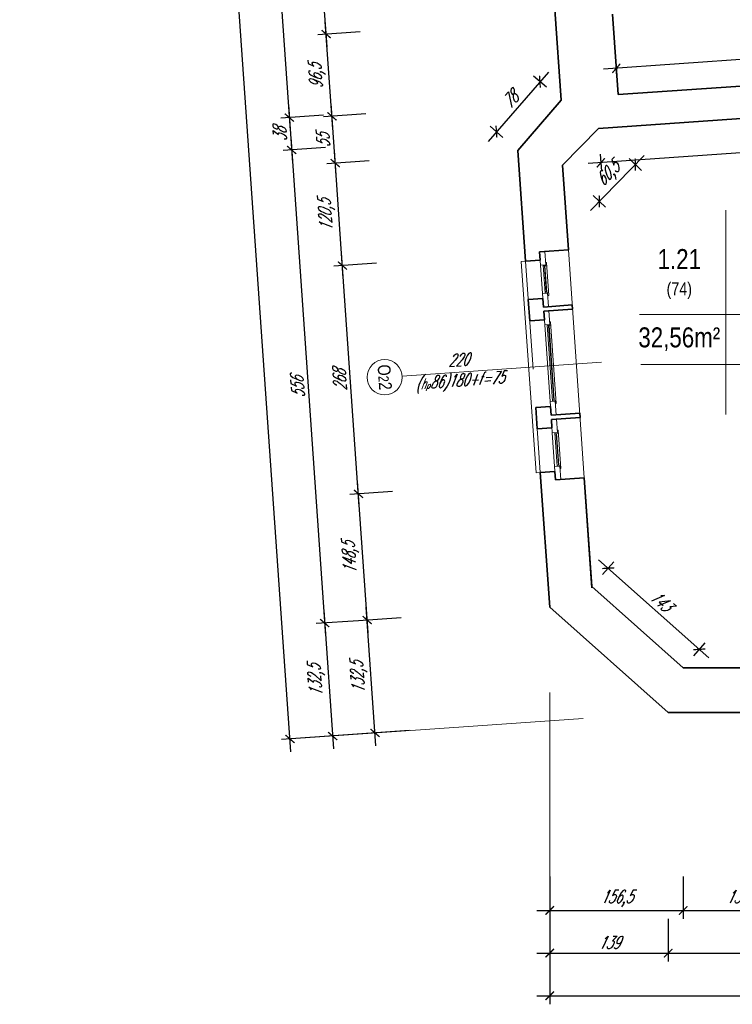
# Model space of a CAD drawing. Header units: millimetres. Extents: x 402 to 79005, y -7782 to 89952.
# Tile 139 of 256: x 21486 to 22321, y 28094 to 29248. Entities that reach past the tile are written whole.
import ezdxf

# ---------------------------------------------------------------- set-up
doc = ezdxf.new("R2010")
doc.units = ezdxf.units.MM
doc.header["$LTSCALE"] = 10
doc.linetypes.add('DASHED', pattern=[19.05, 12.7, -6.35])
doc.layers.get('0').update_dxf_attribs({"lineweight": 0})
doc.layers.get('Defpoints').update_dxf_attribs({"color": 253})
for name, color, linetype, lineweight in [('01 parter - ściany', 253, 'Continuous', 35), ('03-01_okna', 253, 'Continuous', 15), ('04-1_widok', 253, 'Continuous', 5), ('05-01_wymiary', 253, 'Continuous', 5), ('05-03_opis', 253, 'Continuous', 5)]:
    doc.layers.add(name, color=color, linetype=linetype, lineweight=lineweight)
doc.styles.add('ariel', font='ARIAL.TTF', dxfattribs={"width": 0.8})
doc.styles.add('ariel_wym', font='simplex.shx', dxfattribs={"width": 0.65, "oblique": 25})
doc.dimstyles.new('ariel 50', dxfattribs={"dimtxt": 15, "dimasz": 10, "dimexe": 10, "dimexo": 0, "dimgap": 5, "dimtad": 1, "dimdec": 1, "dimrnd": 0.5, "dimtxsty": 'ariel_wym', "dimblk": 'ARCHTICK', "dimcen": 2.5, "dimdle": 15, "dimazin": 0, "dimtfac": 1, "dimtdec": 1, "dimtix": 1, "dimtmove": 0, "dimatfit": 3, "dimldrblk": 'DOT', "dimfxl": 0, "dimarcsym": 0})
doc.dimstyles.new('ariel 50 wnętrze', dxfattribs={"dimtxt": 15, "dimasz": 10, "dimexe": 10, "dimexo": 0, "dimgap": 5, "dimtad": 1, "dimdec": 1, "dimrnd": 0.5, "dimtxsty": 'ariel_wym', "dimblk": 'ARCHTICK', "dimcen": 2.5, "dimdle": 15, "dimazin": 0, "dimtfac": 1, "dimtdec": 1, "dimtix": 1, "dimtmove": 0, "dimatfit": 3, "dimldrblk": 'DOT', "dimfxl": 0, "dimarcsym": 0})

# ---------------------------------------------------------------- blocks, each defined once
blk = doc.blocks.new('_ArchTick')
at = {"color": 0, "linetype": 'ByBlock', "const_width": 0.15}
blk.add_lwpolyline([(-0.5, -0.5), (0.5, 0.5)], dxfattribs=at)
blk = doc.blocks.new('*D964')
at = {"layer": '05-01_wymiary', "color": 0, "lineweight": -2}
for p, q in [((22107.3, 28244.2), (22107.3, 28194.2)), ((22263.8, 28244.2), (22263.8, 28194.2)), ((22092.3, 28204.2), (22278.8, 28204.2))]:
    blk.add_line(p, q, dxfattribs=at)
at = {"layer": 'Defpoints', "color": 0}
for p in [(22107.3, 28559.6), (22263.8, 28488.8), (22263.8, 28204.2)]:
    blk.add_point(p, dxfattribs=at)
at = {"layer": '05-01_wymiary', "color": 0, "lineweight": -2, "xscale": 10, "yscale": 10, "zscale": 10, "rotation": 180}
blk.add_blockref('_ArchTick', (22107.3, 28204.2), dxfattribs=at)
at = {"layer": '05-01_wymiary', "color": 0, "lineweight": -2, "xscale": 10, "yscale": 10, "zscale": 10}
blk.add_blockref('_ArchTick', (22263.8, 28204.2), dxfattribs=at)
at = {"layer": '05-01_wymiary', "color": 0, "insert": (22185.6, 28218.1), "char_height": 15, "attachment_point": 5, "style": 'ariel_wym'}
blk.add_mtext('156,5', dxfattribs=at)
blk = doc.blocks.new('_Dot')
at = {"color": 0, "linetype": 'ByBlock', "lineweight": -2}
blk.add_line((-0.5, 0), (-1, 0), dxfattribs=at)
at = {"color": 0, "linetype": 'ByBlock', "const_width": 0.5}
blk.add_lwpolyline([(-0.25, 0, 1), (0.25, 0, 1)], format="xyb", close=True, dxfattribs=at)
blk = doc.blocks.new('*D965')
at = {"layer": '05-01_wymiary', "color": 0, "lineweight": -2}
for p, q in [((22263.8, 28244.2), (22263.8, 28194.2)), ((22402.3, 28244.2), (22402.3, 28194.2)), ((22248.8, 28204.2), (22417.3, 28204.2))]:
    blk.add_line(p, q, dxfattribs=at)
at = {"layer": 'Defpoints', "color": 0}
for p in [(22263.8, 28488.8), (22402.3, 28488.8), (22402.3, 28204.2)]:
    blk.add_point(p, dxfattribs=at)
at = {"layer": '05-01_wymiary', "color": 0, "lineweight": -2, "xscale": 10, "yscale": 10, "zscale": 10, "rotation": 180}
blk.add_blockref('_ArchTick', (22263.8, 28204.2), dxfattribs=at)
at = {"layer": '05-01_wymiary', "color": 0, "lineweight": -2, "xscale": 10, "yscale": 10, "zscale": 10}
blk.add_blockref('_ArchTick', (22402.3, 28204.2), dxfattribs=at)
at = {"layer": '05-01_wymiary', "color": 0, "insert": (22333.1, 28218.1), "char_height": 15, "attachment_point": 5, "style": 'ariel_wym'}
blk.add_mtext('138,5', dxfattribs=at)
blk = doc.blocks.new('*D1001')
at = {"layer": '05-01_wymiary', "color": 0, "lineweight": -2}
for p, q in [((22107.3, 28194.2), (22107.3, 28144.2)), ((22246.2, 28194.2), (22246.2, 28144.2)), ((22092.3, 28154.2), (22261.2, 28154.2))]:
    blk.add_line(p, q, dxfattribs=at)
at = {"layer": 'Defpoints', "color": 0}
for p in [(22107.3, 28559.6), (22246.2, 28436.2), (22246.2, 28154.2)]:
    blk.add_point(p, dxfattribs=at)
at = {"layer": '05-01_wymiary', "color": 0, "lineweight": -2, "xscale": 10, "yscale": 10, "zscale": 10, "rotation": 180}
blk.add_blockref('_ArchTick', (22107.3, 28154.2), dxfattribs=at)
at = {"layer": '05-01_wymiary', "color": 0, "lineweight": -2, "xscale": 10, "yscale": 10, "zscale": 10}
blk.add_blockref('_ArchTick', (22246.2, 28154.2), dxfattribs=at)
at = {"layer": '05-01_wymiary', "color": 0, "insert": (22176.8, 28166.7), "char_height": 15, "attachment_point": 5, "style": 'ariel_wym'}
blk.add_mtext('139', dxfattribs=at)
blk = doc.blocks.new('*D1002')
at = {"layer": '05-01_wymiary', "color": 0, "lineweight": -2}
for p, q in [((22246.2, 28194.2), (22246.2, 28144.2)), ((22807.8, 28194.2), (22807.8, 28144.2)), ((22231.2, 28154.2), (22822.8, 28154.2))]:
    blk.add_line(p, q, dxfattribs=at)
at = {"layer": 'Defpoints', "color": 0}
for p in [(22807.8, 28531.6), (22246.2, 28436.2), (22807.8, 28154.2)]:
    blk.add_point(p, dxfattribs=at)
at = {"layer": '05-01_wymiary', "color": 0, "lineweight": -2, "xscale": 10, "yscale": 10, "zscale": 10, "rotation": 180}
blk.add_blockref('_ArchTick', (22246.2, 28154.2), dxfattribs=at)
at = {"layer": '05-01_wymiary', "color": 0, "lineweight": -2, "xscale": 10, "yscale": 10, "zscale": 10}
blk.add_blockref('_ArchTick', (22807.8, 28154.2), dxfattribs=at)
at = {"layer": '05-01_wymiary', "color": 0, "insert": (22527, 28168.1), "char_height": 15, "attachment_point": 5, "style": 'ariel_wym'}
blk.add_mtext('561,5', dxfattribs=at)
blk = doc.blocks.new('*D1032')
at = {"layer": '05-01_wymiary', "color": 0, "lineweight": -2}
for p, q in [((22107.3, 28144.2), (22107.3, 28094.2)), ((27734.6, 28144.2), (27734.6, 28094.2)), ((22092.3, 28104.2), (27749.6, 28104.2))]:
    blk.add_line(p, q, dxfattribs=at)
at = {"layer": 'Defpoints', "color": 0}
for p in [(22107.3, 28559.6), (27734.6, 28487.5), (27734.6, 28104.2)]:
    blk.add_point(p, dxfattribs=at)
at = {"layer": '05-01_wymiary', "color": 0, "lineweight": -2, "xscale": 10, "yscale": 10, "zscale": 10, "rotation": 180}
blk.add_blockref('_ArchTick', (22107.3, 28104.2), dxfattribs=at)
at = {"layer": '05-01_wymiary', "color": 0, "lineweight": -2, "xscale": 10, "yscale": 10, "zscale": 10}
blk.add_blockref('_ArchTick', (27734.6, 28104.2), dxfattribs=at)
at = {"layer": '05-01_wymiary', "color": 0, "insert": (24921, 28118.1), "char_height": 15, "attachment_point": 5, "style": 'ariel_wym'}
blk.add_mtext('5627,5', dxfattribs=at)
blk = doc.blocks.new('*D1474')
at = {"layer": '05-01_wymiary', "color": 0, "lineweight": -2}
for p, q in [((21903.5, 28397.2), (21892.2, 28559.6)), ((21933.1, 28547.4), (21883.2, 28543.9)), ((21942.4, 28415), (21892.5, 28411.5))]:
    blk.add_line(p, q, dxfattribs=at)
at = {"layer": 'Defpoints', "color": 0}
for p in [(22107.3, 28559.6), (21893.2, 28544.6), (22246.2, 28436.2)]:
    blk.add_point(p, dxfattribs=at)
at = {"layer": '05-01_wymiary', "color": 0, "lineweight": -2, "xscale": 10, "yscale": 10, "zscale": 10}
for p, rotation in [((21893.2, 28544.6), 94.00000000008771), ((21902.5, 28412.2), 274.0000000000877)]:
    blk.add_blockref('_ArchTick', p, dxfattribs=dict(at, rotation=rotation))
at = {"layer": '05-01_wymiary', "color": 0, "insert": (21883.9, 28477.4), "char_height": 15, "attachment_point": 5, "rotation": 94, "style": 'ariel_wym'}
blk.add_mtext('132,5', dxfattribs=at)
blk = doc.blocks.new('*D1475')
at = {"layer": '05-01_wymiary', "color": 0, "lineweight": -2}
for p, q in [((21894.3, 28529.6), (21881.8, 28707.6)), ((21922.8, 28695.4), (21872.9, 28691.9)), ((21933.1, 28547.4), (21883.2, 28543.9))]:
    blk.add_line(p, q, dxfattribs=at)
at = {"layer": 'Defpoints', "color": 0}
for p in [(22147.9, 28711.2), (21882.9, 28692.6), (22107.3, 28559.6)]:
    blk.add_point(p, dxfattribs=at)
at = {"layer": '05-01_wymiary', "color": 0, "lineweight": -2, "xscale": 10, "yscale": 10, "zscale": 10}
for p, rotation in [((21882.9, 28692.6), 94.00000000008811), ((21893.2, 28544.6), 274.0000000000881)]:
    blk.add_blockref('_ArchTick', p, dxfattribs=dict(at, rotation=rotation))
at = {"layer": '05-01_wymiary', "color": 0, "insert": (21874.1, 28617.6), "char_height": 15, "attachment_point": 5, "rotation": 94, "style": 'ariel_wym'}
blk.add_mtext('148,5', dxfattribs=at)
blk = doc.blocks.new('*D1476')
at = {"layer": '05-01_wymiary', "color": 0, "lineweight": -2}
for p, q in [((21883.9, 28677.7), (21863.1, 28975.2)), ((21904.1, 28963), (21854.2, 28959.5)), ((21922.8, 28695.4), (21872.9, 28691.9))]:
    blk.add_line(p, q, dxfattribs=at)
at = {"layer": 'Defpoints', "color": 0}
for p in [(22129.1, 28978.8), (21864.1, 28960.2), (22147.9, 28711.2)]:
    blk.add_point(p, dxfattribs=at)
at = {"layer": '05-01_wymiary', "color": 0, "lineweight": -2, "xscale": 10, "yscale": 10, "zscale": 10}
for p, rotation in [((21864.1, 28960.2), 94.00000000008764), ((21882.9, 28692.6), 274.0000000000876)]:
    blk.add_blockref('_ArchTick', p, dxfattribs=dict(at, rotation=rotation))
at = {"layer": '05-01_wymiary', "color": 0, "insert": (21861, 28825.6), "char_height": 15, "attachment_point": 5, "rotation": 94, "style": 'ariel_wym'}
blk.add_mtext('268', dxfattribs=at)
blk = doc.blocks.new('*D1477')
at = {"layer": '05-01_wymiary', "color": 0, "lineweight": -2}
for p, q in [((21865.2, 28945.3), (21854.7, 29095.2)), ((21895.7, 29083), (21845.8, 29079.5)), ((21904.1, 28963), (21854.2, 28959.5))]:
    blk.add_line(p, q, dxfattribs=at)
at = {"layer": 'Defpoints', "color": 0}
for p in [(22069.9, 29095.2), (21855.8, 29080.2), (22129.1, 28978.8)]:
    blk.add_point(p, dxfattribs=at)
at = {"layer": '05-01_wymiary', "color": 0, "lineweight": -2, "xscale": 10, "yscale": 10, "zscale": 10}
for p, rotation in [((21855.8, 29080.2), 94.00000000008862), ((21864.1, 28960.2), 274.0000000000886)]:
    blk.add_blockref('_ArchTick', p, dxfattribs=dict(at, rotation=rotation))
at = {"layer": '05-01_wymiary', "color": 0, "insert": (21846.1, 29019.3), "char_height": 15, "attachment_point": 5, "rotation": 94, "style": 'ariel_wym'}
blk.add_mtext('120,5', dxfattribs=at)
blk = doc.blocks.new('*D1478')
at = {"layer": '05-01_wymiary', "color": 0, "lineweight": -2}
for p, q in [((21856.8, 29065.3), (21850.9, 29150.1)), ((21891.8, 29137.9), (21841.9, 29134.4)), ((21895.7, 29083), (21845.8, 29079.5))]:
    blk.add_line(p, q, dxfattribs=at)
at = {"layer": 'Defpoints', "color": 0}
for p in [(22120.9, 29153.9), (21851.9, 29135.1), (22069.9, 29095.2)]:
    blk.add_point(p, dxfattribs=at)
at = {"layer": '05-01_wymiary', "color": 0, "lineweight": -2, "xscale": 10, "yscale": 10, "zscale": 10}
for p, rotation in [((21851.9, 29135.1), 94.0000000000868), ((21855.8, 29080.2), 274.0000000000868)]:
    blk.add_blockref('_ArchTick', p, dxfattribs=dict(at, rotation=rotation))
at = {"layer": '05-01_wymiary', "color": 0, "insert": (21841.4, 29106.8), "char_height": 15, "attachment_point": 5, "rotation": 94, "style": 'ariel_wym'}
blk.add_mtext('55', dxfattribs=at)
blk = doc.blocks.new('*D1479')
at = {"layer": '05-01_wymiary', "color": 0, "lineweight": -2}
for p, q in [((21853, 29120.1), (21844.1, 29246.3)), ((21885.1, 29234.1), (21835.2, 29230.7)), ((21891.8, 29137.9), (21841.9, 29134.4))]:
    blk.add_line(p, q, dxfattribs=at)
at = {"layer": 'Defpoints', "color": 0}
for p in [(22181, 29254.8), (21845.2, 29231.4), (22120.9, 29153.9)]:
    blk.add_point(p, dxfattribs=at)
at = {"layer": '05-01_wymiary', "color": 0, "lineweight": -2, "xscale": 10, "yscale": 10, "zscale": 10}
for p, rotation in [((21845.2, 29231.4), 94.00000000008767), ((21851.9, 29135.1), 274.0000000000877)]:
    blk.add_blockref('_ArchTick', p, dxfattribs=dict(at, rotation=rotation))
at = {"layer": '05-01_wymiary', "color": 0, "insert": (21834.7, 29182.3), "char_height": 15, "attachment_point": 5, "rotation": 94, "style": 'ariel_wym'}
blk.add_mtext('96,5', dxfattribs=at)
blk = doc.blocks.new('*D1480')
at = {"layer": '05-01_wymiary', "color": 0, "lineweight": -2}
for p, q in [((21846.2, 29216.4), (21833, 29405.9)), ((21873.9, 29393.8), (21824.1, 29390.3)), ((21885.1, 29234.1), (21835.2, 29230.7))]:
    blk.add_line(p, q, dxfattribs=at)
at = {"layer": 'Defpoints', "color": 0}
for p in [(22169.8, 29414.4), (21834, 29391), (22181, 29254.8)]:
    blk.add_point(p, dxfattribs=at)
at = {"layer": '05-01_wymiary', "color": 0, "lineweight": -2, "xscale": 10, "yscale": 10, "zscale": 10}
for p, rotation in [((21834, 29391), 94.0000000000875), ((21845.2, 29231.4), 274.0000000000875)]:
    blk.add_blockref('_ArchTick', p, dxfattribs=dict(at, rotation=rotation))
at = {"layer": '05-01_wymiary', "color": 0, "insert": (21827.1, 29310.3), "char_height": 15, "attachment_point": 5, "rotation": 94, "style": 'ariel_wym'}
blk.add_mtext('160', dxfattribs=at)
blk = doc.blocks.new('*D1525')
at = {"layer": '05-01_wymiary', "color": 0, "lineweight": -2}
for p, q in [((21754, 29818.9), (21802.9, 29118.6)), ((21794.9, 29806.8), (21745.1, 29803.3)), ((21841.8, 29136.4), (21791.9, 29132.9))]:
    blk.add_line(p, q, dxfattribs=at)
at = {"layer": 'Defpoints', "color": 0}
for p in [(22140.7, 29830.9), (22187.6, 29160.6), (21801.9, 29133.6)]:
    blk.add_point(p, dxfattribs=at)
at = {"layer": '05-01_wymiary', "color": 0, "lineweight": -2, "xscale": 10, "yscale": 10, "zscale": 10}
for p, rotation in [((21755, 29804), 94.0000000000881), ((21801.9, 29133.6), 274.0000000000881)]:
    blk.add_blockref('_ArchTick', p, dxfattribs=dict(at, rotation=rotation))
at = {"layer": '05-01_wymiary', "color": 0, "insert": (21766, 29467.9), "char_height": 15, "attachment_point": 5, "rotation": 94, "style": 'ariel_wym'}
blk.add_mtext('672', dxfattribs=at)
blk = doc.blocks.new('*D1526')
at = {"layer": '05-01_wymiary', "color": 0, "lineweight": -2}
for p, q in [((21800.9, 29148.6), (21805.6, 29080.7)), ((21841.8, 29136.4), (21791.9, 29132.9)), ((21844.5, 29098.5), (21794.6, 29095))]:
    blk.add_line(p, q, dxfattribs=at)
at = {"layer": 'Defpoints', "color": 0}
for p in [(22187.6, 29160.6), (22164.4, 29120.9), (21804.6, 29095.7)]:
    blk.add_point(p, dxfattribs=at)
at = {"layer": '05-01_wymiary', "color": 0, "lineweight": -2, "xscale": 10, "yscale": 10, "zscale": 10}
for p, rotation in [((21801.9, 29133.6), 94.00000000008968), ((21804.6, 29095.7), 274.0000000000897)]:
    blk.add_blockref('_ArchTick', p, dxfattribs=dict(at, rotation=rotation))
at = {"layer": '05-01_wymiary', "color": 0, "insert": (21790.8, 29113.8), "char_height": 15, "attachment_point": 5, "rotation": 94, "style": 'ariel_wym'}
blk.add_mtext('38', dxfattribs=at)
blk = doc.blocks.new('*D1527')
at = {"layer": '05-01_wymiary', "color": 0, "lineweight": -2}
for p, q in [((21803.5, 29110.7), (21844.4, 28526.2)), ((21844.5, 29098.5), (21794.6, 29095)), ((21883.2, 28543.9), (21833.4, 28540.4))]:
    blk.add_line(p, q, dxfattribs=at)
at = {"layer": 'Defpoints', "color": 0}
for p in [(22164.4, 29120.9), (22107.3, 28559.6), (21843.3, 28541.1)]:
    blk.add_point(p, dxfattribs=at)
at = {"layer": '05-01_wymiary', "color": 0, "lineweight": -2, "xscale": 10, "yscale": 10, "zscale": 10}
for p, rotation in [((21804.6, 29095.7), 94.0000000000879), ((21843.3, 28541.1), 274.0000000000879)]:
    blk.add_blockref('_ArchTick', p, dxfattribs=dict(at, rotation=rotation))
at = {"layer": '05-01_wymiary', "color": 0, "insert": (21811.5, 28817.5), "char_height": 15, "attachment_point": 5, "rotation": 94, "style": 'ariel_wym'}
blk.add_mtext('556', dxfattribs=at)
blk = doc.blocks.new('*D1528')
at = {"layer": '05-01_wymiary', "color": 0, "lineweight": -2}
for p, q in [((21842.3, 28556.1), (21853.6, 28393.8)), ((21883.2, 28543.9), (21833.4, 28540.4)), ((21892.5, 28411.5), (21842.6, 28408))]:
    blk.add_line(p, q, dxfattribs=at)
at = {"layer": 'Defpoints', "color": 0}
for p in [(22107.3, 28559.6), (22246.2, 28436.2), (21852.6, 28408.7)]:
    blk.add_point(p, dxfattribs=at)
at = {"layer": '05-01_wymiary', "color": 0, "lineweight": -2, "xscale": 10, "yscale": 10, "zscale": 10}
for p, rotation in [((21843.3, 28541.1), 94.00000000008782), ((21852.6, 28408.7), 274.0000000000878)]:
    blk.add_blockref('_ArchTick', p, dxfattribs=dict(at, rotation=rotation))
at = {"layer": '05-01_wymiary', "color": 0, "insert": (21834.1, 28473.9), "char_height": 15, "attachment_point": 5, "rotation": 94, "style": 'ariel_wym'}
blk.add_mtext('132,5', dxfattribs=at)
blk = doc.blocks.new('*D1529')
at = {"layer": '05-01_wymiary', "color": 0, "lineweight": -2}
for p, q in [((21803.8, 28390.3), (21494.6, 32812.1)), ((21535.5, 32799.9), (21485.6, 32796.5)), ((21842.6, 28408), (21792.7, 28404.5))]:
    blk.add_line(p, q, dxfattribs=at)
at = {"layer": 'Defpoints', "color": 0}
for p in [(21864.3, 32822.9), (21495.6, 32797.2), (22246.2, 28436.2)]:
    blk.add_point(p, dxfattribs=at)
at = {"layer": '05-01_wymiary', "color": 0, "lineweight": -2, "xscale": 10, "yscale": 10, "zscale": 10}
for p, rotation in [((21495.6, 32797.2), 94.00000000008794), ((21802.7, 28405.2), 274.0000000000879)]:
    blk.add_blockref('_ArchTick', p, dxfattribs=dict(at, rotation=rotation))
at = {"layer": '05-01_wymiary', "color": 0, "insert": (21635.3, 30600.2), "char_height": 15, "attachment_point": 5, "rotation": 94, "style": 'ariel_wym'}
blk.add_mtext('4402,5', dxfattribs=at)
blk = doc.blocks.new('*D1269')
at = {"layer": '05-01_wymiary', "color": 0, "lineweight": -2}
for p, q in [((22695.3, 29128.2), (22696.7, 29108.2)), ((22711, 29119.3), (22152.3, 29079.7)), ((22166.6, 29090.7), (22168, 29070.8))]:
    blk.add_line(p, q, dxfattribs=at)
at = {"layer": 'Defpoints', "color": 0}
for p in [(22693.2, 29158.3), (22164.4, 29120.9), (22167.3, 29080.7)]:
    blk.add_point(p, dxfattribs=at)
at = {"layer": '05-01_wymiary', "color": 0, "lineweight": -2, "xscale": 10, "yscale": 10, "zscale": 10}
for p, rotation in [((22696, 29118.2), 4.051575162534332), ((22167.3, 29080.7), 184.0515751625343)]:
    blk.add_blockref('_ArchTick', p, dxfattribs=dict(at, rotation=rotation))
at = {"layer": '05-01_wymiary', "color": 0, "insert": (22430.8, 29111.9), "char_height": 15, "attachment_point": 5, "rotation": 4.0516, "style": 'ariel_wym'}
blk.add_mtext('530', dxfattribs=at)
blk = doc.blocks.new('*D1270')
at = {"layer": '05-01_wymiary', "color": 0, "lineweight": -2}
for p, q in [((22155, 29024.7), (22218.1, 29089.3)), ((22200.5, 29085.6), (22214.8, 29071.6)), ((22158.3, 29042.4), (22172.6, 29028.5))]:
    blk.add_line(p, q, dxfattribs=at)
at = {"layer": 'Defpoints', "color": 0}
for p in [(22164.4, 29120.9), (22122.2, 29077.7), (22207.6, 29078.6)]:
    blk.add_point(p, dxfattribs=at)
at = {"layer": '05-01_wymiary', "color": 0, "lineweight": -2, "xscale": 10, "yscale": 10, "zscale": 10}
for p, rotation in [((22207.6, 29078.6), 45.65353660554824), ((22165.4, 29035.4), 225.6535366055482)]:
    blk.add_blockref('_ArchTick', p, dxfattribs=dict(at, rotation=rotation))
at = {"layer": '05-01_wymiary', "color": 0, "insert": (22176.6, 29066.8), "char_height": 15, "attachment_point": 5, "rotation": 45.6535, "style": 'ariel_wym'}
blk.add_mtext('60,5', dxfattribs=at)
blk = doc.blocks.new('*D1271')
at = {"layer": '05-01_wymiary', "color": 0, "lineweight": -2}
for p, q in [((22105.7, 29187), (22035, 29105.7)), ((22103.4, 29169.1), (22088.3, 29182.2)), ((22052.4, 29110.4), (22037.3, 29123.5))]:
    blk.add_line(p, q, dxfattribs=at)
at = {"layer": 'Defpoints', "color": 0}
for p in [(22120.9, 29153.9), (22044.8, 29117), (22069.9, 29095.2)]:
    blk.add_point(p, dxfattribs=at)
at = {"layer": '05-01_wymiary', "color": 0, "lineweight": -2, "xscale": 10, "yscale": 10, "zscale": 10}
for p, rotation in [((22095.8, 29175.7), 48.99999999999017), ((22044.8, 29117), 228.9999999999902)]:
    blk.add_blockref('_ArchTick', p, dxfattribs=dict(at, rotation=rotation))
at = {"layer": '05-01_wymiary', "color": 0, "insert": (22060.9, 29154.5), "char_height": 15, "attachment_point": 5, "rotation": 49, "style": 'ariel_wym'}
blk.add_mtext('78', dxfattribs=at)
blk = doc.blocks.new('*D1728')
at = {"layer": '05-01_wymiary', "color": 0, "lineweight": -2}
for p, q in [((22687.8, 29226.5), (22170.4, 29190.3)), ((22673.5, 29215.5), (22672.1, 29235.4)), ((22186.1, 29181.4), (22184.7, 29201.4))]:
    blk.add_line(p, q, dxfattribs=at)
at = {"layer": 'Defpoints', "color": 0}
for p in [(22185.4, 29191.4), (22675, 29194.7), (22187.6, 29160.6)]:
    blk.add_point(p, dxfattribs=at)
at = {"layer": '05-01_wymiary', "color": 0, "lineweight": -2, "xscale": 10, "yscale": 10, "zscale": 10}
for p, rotation in [((22672.8, 29225.5), 3.999999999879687), ((22185.4, 29191.4), 183.9999999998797)]:
    blk.add_blockref('_ArchTick', p, dxfattribs=dict(at, rotation=rotation))
at = {"layer": '05-01_wymiary', "color": 0, "insert": (22428.1, 29222.3), "char_height": 15, "attachment_point": 5, "rotation": 4, "style": 'ariel_wym'}
blk.add_mtext('488,5', dxfattribs=at)
blk = doc.blocks.new('*D1731')
at = {"layer": '05-01_wymiary', "color": 0, "lineweight": -2}
for p, q in [((22294.1, 28500.3), (22164.6, 28615.3)), ((22169.2, 28597.9), (22182.5, 28612.9)), ((22276.3, 28502.8), (22289.6, 28517.8))]:
    blk.add_line(p, q, dxfattribs=at)
at = {"layer": 'Defpoints', "color": 0}
for p in [(22175.9, 28605.4), (22156.8, 28583.9), (22263.8, 28488.8)]:
    blk.add_point(p, dxfattribs=at)
at = {"layer": '05-01_wymiary', "color": 0, "lineweight": -2, "xscale": 10, "yscale": 10, "zscale": 10}
for p, rotation in [((22175.9, 28605.4), 138.3867827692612), ((22282.9, 28510.3), 318.3867827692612)]:
    blk.add_blockref('_ArchTick', p, dxfattribs=dict(at, rotation=rotation))
at = {"layer": '05-01_wymiary', "color": 0, "insert": (22237.7, 28567.2), "char_height": 15, "attachment_point": 5, "rotation": 318.3868, "style": 'ariel_wym'}
blk.add_mtext('143', dxfattribs=at)

msp = doc.modelspace()

# ---------------------------------------------------------------- linework, layer by layer
at = {"layer": '01 parter - ściany'}
for p, q in [((22120.903, 29153.902), (22113.473, 29260.143)), ((22187.557, 29160.568), (22180.965, 29254.838)), ((22187.557, 29160.568), (22674.96, 29194.65)), ((22164.422, 29120.857), (22693.191, 29158.311)), ((22120.903, 29153.902), (22069.873, 29095.199)), ((22122.222, 29077.683), (22164.422, 29120.857)), ((22078.948, 28965.251), (22069.873, 29095.199)), ((22129.14, 28978.757), (22122.222, 29077.683)), ((22129.14, 28978.757), (22095.447, 28976.401)), ((22096.142, 28966.453), (22095.447, 28976.401)), ((22078.96, 28965.253), (22096.142, 28966.454)), ((22082.102, 28920.332), (22099.307, 28921.533)), ((22083.845, 28895.393), (22082.102, 28920.332)), ((22099.314, 28921.535), (22100.009, 28911.588)), ((22133.669, 28913.941), (22100.009, 28911.588)), ((22134.02, 28908.928), (22133.669, 28913.941)), ((22134.022, 28908.927), (22100.341, 28906.571)), ((22100.343, 28906.542), (22101.039, 28896.595)), ((22083.845, 28895.393), (22101.054, 28896.596)), ((22092.702, 28768.702), (22090.958, 28793.641)), ((22090.961, 28793.641), (22108.171, 28794.845)), ((22108.171, 28794.845), (22108.866, 28784.898)), ((22142.528, 28787.251), (22108.866, 28784.898)), ((22142.879, 28782.238), (22142.528, 28787.251)), ((22109.2, 28779.852), (22109.896, 28769.905)), ((22142.878, 28782.236), (22109.217, 28779.854)), ((22092.702, 28768.702), (22109.913, 28769.906)), ((22096.278, 28717.587), (22113.474, 28718.789)), ((22107.328, 28559.574), (22096.278, 28717.587)), ((22107.328, 28559.574), (22096.278, 28717.587)), ((22114.169, 28708.842), (22113.474, 28718.789)), ((22147.852, 28711.165), (22114.221, 28708.817)), ((22156.752, 28583.887), (22147.852, 28711.169)), ((22156.844, 28582.577), (22147.852, 28711.169)), ((22156.752, 28583.887), (22263.816, 28488.787)), ((22107.328, 28559.574), (22246.181, 28436.237)), ((22402.343, 28488.787), (22263.816, 28488.787)), ((22412.313, 28436.237), (22246.181, 28436.237))]:
    msp.add_line(p, q, dxfattribs=at)
at = {"layer": '03-01_okna', "linetype": 'Continuous', "lineweight": 0}
for p, q in [((22078.948, 28965.251), (22073.96, 28964.902)), ((22073.96, 28964.902), (22091.291, 28717.238)), ((22098.886, 28927.549), (22096.57, 28960.441)), ((22099.563, 28960.651), (22101.879, 28927.76)), ((22103.623, 28959.935), (22099.633, 28959.654)), ((22101.129, 28959.759), (22103.305, 28928.862)), ((22101.628, 28959.794), (22103.803, 28928.898)), ((22105.798, 28929.038), (22101.808, 28928.757)), ((22107.743, 28800.858), (22101.465, 28890.611)), ((22104.458, 28890.821), (22110.735, 28801.069)), ((22108.518, 28890.105), (22104.528, 28889.824)), ((22106.024, 28889.929), (22112.161, 28802.172)), ((22106.523, 28889.964), (22112.66, 28802.207)), ((22114.655, 28802.347), (22110.665, 28802.066)), ((22113.098, 28724.777), (22110.341, 28763.893)), ((22113.333, 28764.104), (22116.09, 28724.988)), ((22117.394, 28763.387), (22113.403, 28763.106)), ((22114.9, 28763.212), (22117.516, 28726.091)), ((22115.398, 28763.247), (22118.015, 28726.126)), ((22096.278, 28717.587), (22091.291, 28717.238)), ((22120.01, 28726.266), (22116.02, 28725.985))]:
    msp.add_line(p, q, dxfattribs=at)
at = {"layer": '03-01_okna', "linetype": 'DASHED'}
msp.add_line((22078.948, 28965.251), (22096.278, 28717.587), dxfattribs=at)
at = {"layer": '03-01_okna', "linetype": 'Continuous', "lineweight": 0}
for points in [[(22102.555, 28960.862), (22101.432, 28976.822), (22095.447, 28976.401), (22096.57, 28960.441)], [(22105.995, 28912.01), (22104.871, 28927.97), (22098.886, 28927.549), (22100.009, 28911.588)], [(22107.45, 28891.032), (22106.327, 28906.992), (22100.341, 28906.571), (22101.465, 28890.611)], [(22114.851, 28785.319), (22113.728, 28801.28), (22107.743, 28800.858), (22108.866, 28784.898)], [(22116.326, 28764.314), (22115.202, 28780.275), (22109.217, 28779.854), (22110.341, 28763.893)], [(22120.206, 28709.238), (22119.083, 28725.199), (22113.098, 28724.777), (22114.221, 28708.817)]]:
    msp.add_lwpolyline(points, close=True, dxfattribs=at)
for points in [[(22102.345, 28963.854), (22103.342, 28963.925), (22106.079, 28925.048), (22105.082, 28924.978)], [(22107.239, 28894.025), (22108.237, 28894.095), (22114.936, 28798.357), (22113.939, 28798.287)], [(22116.115, 28767.307), (22117.113, 28767.377), (22120.291, 28722.276), (22119.294, 28722.206)]]:
    msp.add_lwpolyline(points, dxfattribs=at)
at = {"layer": '04-1_widok'}
msp.add_line((22147.852, 28711.169), (22129.14, 28978.757), dxfattribs=at)
at = {"layer": '05-01_wymiary'}
for p, q in [((22107.328, 28094.187), (22107.328, 28459.574)), ((21792.738, 28404.529), (22146.425, 28429.261))]:
    msp.add_line(p, q, dxfattribs=at)
at = {"layer": '05-03_opis'}
for p, q in [((22313.715, 29025.266), (22313.715, 28785.439)), ((22212.721, 28902.704), (22536.037, 28902.704)), ((22214.168, 28844.347), (22503.885, 28844.347))]:
    msp.add_line(p, q, dxfattribs=at)
at = {"layer": '05-03_opis', "lineweight": 0}
msp.add_line((22168.026, 28847.041), (21934.359, 28830.702), dxfattribs=at)
msp.add_circle((21913.72, 28829.259), 20.689, dxfattribs=at)

# ---------------------------------------------------------------- texts
at = {"layer": '05-03_opis', "char_height": 23.4234, "width": 108.9126, "attachment_point": 5, "style": 'ariel'}
for s, insert in [('{\\fArial|b0|i0|c238|p34;1.21\\P\\H0.6404x;(74)}', (22259.259, 28950.208)), ('{\\fArial|b0|i0|c238|p34;32,56m²}', (22259.259, 28873.801))]:
    msp.add_mtext(s, dxfattribs=dict(at, insert=insert))
at = {"layer": '05-03_opis', "lineweight": 0, "attachment_point": 5}
for s, insert, char_height, width, rotation, style in [('220\\P({\\H0.8333x;h\\H0.6x;p}86)180+f=75', (22001.134, 28835.371), 14.4, 118.98973, 4, 'ariel_wym'), ('O{\\H0.8x;2}2', (21913.72, 28829.259), 15, 75.19353, 274, 'ariel')]:
    msp.add_mtext(s, dxfattribs=dict(at, insert=insert, char_height=char_height, width=width, rotation=rotation, style=style))

# ---------------------------------------------------------------- dimensions: what is measured, and where the dimension line sits
at = {"layer": '05-01_wymiary'}
for base, p1, p2, angle, dimstyle, picture, middle in [((21495.6, 32797.158), (22246.181, 28436.237), (21864.338, 32822.943), 94, 'ariel 50', '*D1529', (21635.262, 30600.22)), ((22185.402, 29191.382), (22674.96, 29194.65), (22187.557, 29160.568), 4, 'ariel 50 wnętrze', '*D1728', (22428.132, 29222.318)), ((21893.212, 28544.602), (22246.181, 28436.237), (22107.328, 28559.574), 94, 'ariel 50', '*D1474', (21883.947, 28477.43))]:
    dim = msp.add_linear_dim(base=base, p1=p1, p2=p2, angle=angle, dimstyle=dimstyle, dxfattribs=at)
    dim.commit()
    dim.dimension.update_dxf_attribs({"geometry": picture, "text_midpoint": middle})
for base, p1, p2, picture, middle in [((21801.903, 29133.6), (22140.68, 29830.931), (22187.557, 29160.568), '*D1525', (21765.995, 29467.91)), ((21834.028, 29390.968), (22180.965, 29254.838), (22169.804, 29414.448), '*D1480', (21827.139, 29310.291)), ((21845.189, 29231.358), (22120.903, 29153.902), (22180.965, 29254.838), '*D1479', (21834.661, 29182.254)), ((21804.554, 29095.693), (22187.557, 29160.568), (22164.422, 29120.857), '*D1526', (21790.759, 29113.775)), ((21851.921, 29135.093), (22069.873, 29095.199), (22120.903, 29153.902), '*D1478', (21841.37, 29106.788)), ((21843.334, 28541.114), (22164.422, 29120.857), (22107.328, 28559.574), '*D1527', (21811.474, 28817.531)), ((21855.758, 29080.227), (22129.14, 28978.757), (22069.873, 29095.199), '*D1477', (21846.058, 29019.255)), ((21864.149, 28960.227), (22147.852, 28711.165), (22129.14, 28978.757), '*D1476', (21861.035, 28825.559)), ((21882.861, 28692.635), (22107.328, 28559.574), (22147.852, 28711.165), '*D1475', (21874.142, 28617.647)), ((21852.592, 28408.714), (22107.328, 28559.574), (22246.181, 28436.237), '*D1528', (21834.068, 28473.942))]:
    dim = msp.add_linear_dim(base=base, p1=p1, p2=p2, angle=94, dimstyle='ariel 50', override={"dimtmove": 1}, dxfattribs=at)
    dim.commit()
    dim.dimension.update_dxf_attribs({"geometry": picture, "text_midpoint": middle})
for p1, p2, distance, picture, middle in [((22120.903, 29153.902), (22069.873, 29095.199), -33.196, '*D1271', (22060.9, 29154.53)), ((22693.191, 29158.311), (22164.422, 29120.857), 40.216, '*D1269', (22430.765, 29111.937)), ((22122.222, 29077.683), (22164.422, 29120.857), -60.428, '*D1270', (22176.576, 29066.767)), ((22263.816, 28488.787), (22156.752, 28583.887), -28.758, '*D1731', (22237.684, 28567.183))]:
    dim = msp.add_aligned_dim(p1=p1, p2=p2, distance=distance, dimstyle='ariel 50 wnętrze', dxfattribs=at)
    dim.commit()
    dim.dimension.update_dxf_attribs({"geometry": picture, "text_midpoint": middle})
for base, p2, picture, middle in [((22263.816, 28204.187), (22263.816, 28488.787), '*D964', (22185.572, 28218.116)), ((22246.181, 28154.187), (22246.181, 28436.237), '*D1001', (22176.755, 28166.687)), ((27734.585, 28104.187), (27734.585, 28487.499), '*D1032', (24920.956, 28118.116))]:
    dim = msp.add_linear_dim(base=base, p1=(22107.328, 28559.574), p2=p2, dimstyle='ariel 50', dxfattribs=at)
    dim.commit()
    dim.dimension.update_dxf_attribs({"geometry": picture, "text_midpoint": middle})
for base, p1, p2, picture, middle in [((22807.835, 28154.187), (22246.181, 28436.237), (22807.835, 28531.555), '*D1002', (22527.008, 28168.116)), ((22402.343, 28204.187), (22263.816, 28488.787), (22402.343, 28488.804), '*D965', (22333.079, 28218.116))]:
    dim = msp.add_linear_dim(base=base, p1=p1, p2=p2, dimstyle='ariel 50', override={"dimtmove": 1}, dxfattribs=at)
    dim.commit()
    dim.dimension.update_dxf_attribs({"geometry": picture, "text_midpoint": middle})

doc.saveas('drawing.dxf')
